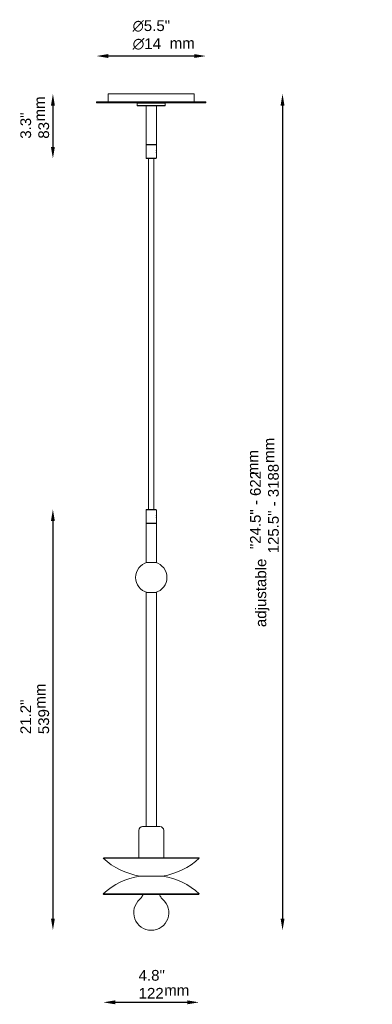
# Model space of a CAD drawing. Header units: millimetres. Extents: x 998 to 1449, y 305 to 1566.
import ezdxf

# ---------------------------------------------------------------- set-up
doc = ezdxf.new("R2010")
doc.units = ezdxf.units.MM
doc.header["$LTSCALE"] = 6
for name, color, linetype, lineweight in [('Symbol (ISO)', 7, 'Continuous', 25), ('Widoczne (ISO)', 7, 'Continuous', 50), ('Wymiar (ISO)', 7, 'Continuous', 25)]:
    doc.layers.add(name, color=color, linetype=linetype, lineweight=lineweight)
doc.styles.add('Tekst notatki (ISO)', font='arial.ttf')
doc.dimstyles.new('Domyślne (ISO)', dxfattribs={"dimscale": 6, "dimtxt": 2.3, "dimasz": 2.5, "dimexe": 3.175, "dimexo": 0, "dimgap": 0.762, "dimtad": 1, "dimdec": 1, "dimlfac": 0.03937, "dimzin": 0, "dimdsep": 46, "dimtxsty": 'Tekst notatki (ISO)', "dimcen": 0.09, "dimdle": 10, "dimclrd": 256, "dimclre": 256, "dimclrt": 256, "dimazin": 2, "dimtfac": 1, "dimtmove": 0, "dimatfit": 3, "dimfxl": 0, "dimtolj": 1, "dimlwd": -1, "dimlwe": -1, "dimarcsym": 0})

# ---------------------------------------------------------------- blocks, each defined once
blk = doc.blocks.new('*D4')
at = {"layer": 'Defpoints', "color": 0, "transparency": 16777216}
for p in [(1096.4, 1519.9), (1096.4, 1459.9), (1236.4, 1459.9)]:
    blk.add_point(p, dxfattribs=at)
at = {"layer": 'Wymiar (ISO)', "transparency": 16777216}
blk.add_line((1221.4, 1519.9), (1111.4, 1519.9), dxfattribs=at)
for points in [[(1111.4, 1522.4), (1111.4, 1517.4), (1096.4, 1519.9)], [(1221.4, 1522.4), (1221.4, 1517.4), (1236.4, 1519.9)]]:
    blk.add_solid(points, dxfattribs=at)
at = {"layer": 'Wymiar (ISO)', "transparency": 16777216, "insert": (1142.6, 1565.7), "char_height": 13.8, "attachment_point": 1, "style": 'Tekst notatki (ISO)'}
blk.add_mtext('\\A1;{\\fAIGDT|b0|i0;\\ln}\\fArial|b0|i0;{\\H13.8000;5.5"}\\P∅14', dxfattribs=at)
blk = doc.blocks.new('*D5')
at = {"layer": 'Defpoints', "color": 0, "transparency": 16777216}
for p in [(1111.4, 1471.4), (1040.6, 1388.4), (1160.4, 1388.4)]:
    blk.add_point(p, dxfattribs=at)
at = {"layer": 'Wymiar (ISO)', "transparency": 16777216}
blk.add_line((1040.6, 1456.4), (1040.6, 1403.4), dxfattribs=at)
for points in [[(1038.1, 1456.4), (1043.1, 1456.4), (1040.6, 1471.4)], [(1038.1, 1403.4), (1043.1, 1403.4), (1040.6, 1388.4)]]:
    blk.add_solid(points, dxfattribs=at)
at = {"layer": 'Wymiar (ISO)', "transparency": 16777216, "insert": (998.9, 1413.9), "char_height": 13.8, "attachment_point": 1, "rotation": 90, "style": 'Tekst notatki (ISO)'}
blk.add_mtext('\\A1;3.3"\\P83', dxfattribs=at)
blk = doc.blocks.new('*D6')
at = {"layer": 'Defpoints', "color": 0, "transparency": 16777216}
for p in [(1221.4, 1471.4), (1166.4, 399.5), (1334.4, 399.5)]:
    blk.add_point(p, dxfattribs=at)
at = {"layer": 'Wymiar (ISO)', "transparency": 16777216}
blk.add_line((1334.4, 1456.4), (1334.4, 414.5), dxfattribs=at)
for points in [[(1331.9, 1456.4), (1336.9, 1456.4), (1334.4, 1471.4)], [(1331.9, 414.5), (1336.9, 414.5), (1334.4, 399.5)]]:
    blk.add_solid(points, dxfattribs=at)
at = {"layer": 'Wymiar (ISO)', "transparency": 16777216, "insert": (1292.8, 882.6), "char_height": 13.8, "attachment_point": 1, "rotation": 90, "style": 'Tekst notatki (ISO)'}
blk.add_mtext('\\A1; "\\fArial|b0|i0;{\\H13.7400;24.5" - 622\\P}\\fArial|b0|i0;{\\H13.7400;125.5" - 3188}', dxfattribs=at)
blk = doc.blocks.new('*D7')
at = {"layer": 'Defpoints', "color": 0, "transparency": 16777216}
for p in [(1160.4, 938.9), (1040.6, 399.5), (1166.4, 399.5)]:
    blk.add_point(p, dxfattribs=at)
at = {"layer": 'Wymiar (ISO)', "transparency": 16777216}
blk.add_line((1040.6, 923.9), (1040.6, 414.5), dxfattribs=at)
for points in [[(1038.1, 923.9), (1043.1, 923.9), (1040.6, 938.9)], [(1038.1, 414.5), (1043.1, 414.5), (1040.6, 399.5)]]:
    blk.add_solid(points, dxfattribs=at)
at = {"layer": 'Wymiar (ISO)', "transparency": 16777216, "insert": (998.9, 650.8), "char_height": 13.8, "attachment_point": 1, "rotation": 90, "style": 'Tekst notatki (ISO)'}
blk.add_mtext('\\A1;21.2"\\P539', dxfattribs=at)
blk = doc.blocks.new('*D8')
at = {"layer": 'Defpoints', "color": 0, "transparency": 16777216}
for p in [(1105.3, 445.8), (1227.6, 445.8), (1227.6, 307.1)]:
    blk.add_point(p, dxfattribs=at)
at = {"layer": 'Wymiar (ISO)', "transparency": 16777216}
blk.add_line((1120.3, 307.1), (1212.6, 307.1), dxfattribs=at)
for points in [[(1120.3, 309.6), (1120.3, 304.6), (1105.3, 307.1)], [(1212.6, 309.6), (1212.6, 304.6), (1227.6, 307.1)]]:
    blk.add_solid(points, dxfattribs=at)
at = {"layer": 'Wymiar (ISO)', "transparency": 16777216, "insert": (1150.2, 348.6), "char_height": 13.8, "attachment_point": 1, "style": 'Tekst notatki (ISO)'}
blk.add_mtext('\\A1;4.8"\\P122', dxfattribs=at)

msp = doc.modelspace()

# ---------------------------------------------------------------- linework, layer by layer
at = {"layer": 'Widoczne (ISO)', "linetype": 'Continuous', "lineweight": 5}
for p, q in [((1221.43, 1471.4), (1111.43, 1471.4)), ((1111.43, 1471.4), (1111.43, 1461.4)), ((1221.43, 1471.4), (1221.43, 1461.4)), ((1236.43, 1461.4), (1096.43, 1461.4)), ((1096.43, 1461.4), (1096.43, 1459.9)), ((1096.43, 1459.9), (1236.43, 1459.9)), ((1148.93, 1459.9), (1148.43, 1459.4)), ((1184.43, 1459.4), (1148.43, 1459.4)), ((1148.43, 1456.4), (1148.43, 1459.4)), ((1148.43, 1456.4), (1184.43, 1456.4)), ((1148.93, 1455.9), (1148.43, 1456.4)), ((1183.93, 1455.9), (1148.93, 1455.9)), ((1159.93, 1455.9), (1159.93, 1406.4)), ((1172.93, 1455.9), (1172.93, 1406.4)), ((1183.93, 1459.9), (1184.43, 1459.4)), ((1183.93, 1455.9), (1184.43, 1456.4)), ((1184.43, 1456.4), (1184.43, 1459.4)), ((1236.43, 1461.4), (1236.43, 1459.9)), ((1160.43, 1406.4), (1159.93, 1405.9)), ((1159.93, 1406.4), (1172.93, 1406.4)), ((1172.93, 1405.9), (1159.93, 1405.9)), ((1159.93, 1388.9), (1159.93, 1405.9)), ((1172.43, 1406.4), (1172.93, 1405.9)), ((1172.93, 1399.03), (1172.93, 1405.9)), ((1159.93, 1388.9), (1172.93, 1388.9)), ((1160.43, 1388.4), (1159.93, 1388.9)), ((1172.43, 1388.4), (1160.43, 1388.4)), ((1162.93, 938.9), (1162.93, 1388.4)), ((1169.93, 938.9), (1169.93, 1388.4)), ((1172.43, 1388.4), (1172.93, 1388.9)), ((1172.93, 1398.9), (1172.91, 1398.93)), ((1172.93, 1395.9), (1172.91, 1395.88)), ((1172.93, 1398.9), (1172.93, 1395.9)), ((1172.93, 1388.9), (1172.93, 1395.78)), ((1160.43, 938.9), (1159.93, 938.4)), ((1172.93, 938.4), (1159.93, 938.4)), ((1159.93, 938.4), (1159.93, 921.4)), ((1160.43, 938.9), (1172.43, 938.9)), ((1172.43, 938.9), (1172.93, 938.4)), ((1172.93, 938.4), (1172.93, 931.53)), ((1159.93, 921.4), (1172.93, 921.4)), ((1160.43, 920.9), (1159.93, 921.4)), ((1172.43, 920.9), (1172.93, 921.4)), ((1172.93, 931.4), (1172.91, 931.43)), ((1172.93, 928.4), (1172.91, 928.38)), ((1172.93, 931.4), (1172.93, 928.4)), ((1172.93, 928.28), (1172.93, 921.4)), ((1172.93, 920.9), (1159.93, 920.9)), ((1159.93, 920.9), (1159.93, 870.9)), ((1172.93, 920.9), (1172.93, 870.9)), ((1159.93, 870.9), (1172.93, 870.9)), ((1172.93, 832.3), (1159.93, 832.3)), ((1159.93, 832.3), (1159.93, 532.3)), ((1172.93, 832.3), (1172.93, 532.3)), ((1155.43, 532.3), (1177.43, 532.3)), ((1150.43, 527.3), (1150.43, 492.48)), ((1182.43, 527.3), (1182.43, 492.48)), ((1105.6, 492.48), (1104.93, 491.73)), ((1105.6, 492.48), (1227.26, 492.48)), ((1227.26, 492.48), (1227.93, 491.73)), ((1104.93, 491.73), (1227.93, 491.73)), ((1151.93, 468.97), (1180.93, 468.97)), ((1180.93, 468.97), (1151.93, 468.97)), ((1227.93, 446.2), (1104.93, 446.2)), ((1105.6, 445.46), (1104.93, 446.2)), ((1227.26, 445.46), (1105.6, 445.46)), ((1227.26, 445.46), (1227.93, 446.2))]:
    msp.add_line(p, q, dxfattribs=at)
for centre, radius, start, end in [((1166.43, 851.6), 20, 105.2036, 254.7964), ((1166.43, 851.6), 20, 285.2036, 74.7964), ((1155.43, 527.3), 5, 90, 180), ((1177.43, 527.3), 5, 0, 90), ((1166.43, 558.8), 91, 227.48182, 260.83137), ((1166.43, 558.8), 91, 279.16863, 312.51818), ((1166.43, 379.13), 91, 99.16863, 132.51818), ((1166.43, 379.13), 91, 47.48182, 80.83137), ((1166.43, 422), 22.5, 130.21496, 49.78504)]:
    msp.add_arc(centre, radius, start, end, dxfattribs=at)
for points, knots in [([(1172.81, 1398.44), (1172.81, 1398.48), (1172.82, 1398.52), (1172.85, 1398.69), (1172.88, 1398.82), (1172.92, 1398.98), (1172.93, 1399.03), (1172.93, 1399.03)], [0.59834958, 0.59834958, 0.59834958, 0.59834958, 0.61341592, 0.61341592, 0.67475242, 0.67475242, 0.73608892, 0.73608892, 0.73608892, 0.73608892]), ([(1172.93, 1395.78), (1172.93, 1395.78), (1172.92, 1395.82), (1172.88, 1395.99), (1172.85, 1396.11), (1172.82, 1396.29), (1172.81, 1396.33), (1172.81, 1396.37)], [0.24536297, 0.24536297, 0.24536297, 0.24536297, 0.30669947, 0.30669947, 0.36803597, 0.36803597, 0.38310231, 0.38310231, 0.38310231, 0.38310231]), ([(1172.81, 930.94), (1172.81, 930.98), (1172.82, 931.02), (1172.85, 931.19), (1172.88, 931.32), (1172.92, 931.48), (1172.93, 931.53), (1172.93, 931.53)], [1.08907552, 1.08907552, 1.08907552, 1.08907552, 1.10414187, 1.10414187, 1.16547837, 1.16547837, 1.22681486, 1.22681486, 1.22681486, 1.22681486]), ([(1172.93, 928.28), (1172.93, 928.28), (1172.92, 928.32), (1172.88, 928.49), (1172.85, 928.61), (1172.82, 928.79), (1172.81, 928.83), (1172.81, 928.87)], [0.73608892, 0.73608892, 0.73608892, 0.73608892, 0.79742542, 0.79742542, 0.85876191, 0.85876191, 0.87382826, 0.87382826, 0.87382826, 0.87382826]), ([(1151.9, 439.19), (1152.54, 439.73), (1153.12, 440.34), (1154.15, 441.73), (1154.61, 442.5), (1155.31, 444), (1155.58, 444.71), (1155.82, 445.46)], [1, 1, 1, 1, 1.19062293, 1.19062293, 1.38124586, 1.38124586, 1.52949203, 1.52949203, 1.52949203, 1.52949203]), ([(1180.96, 439.19), (1180.32, 439.73), (1179.74, 440.34), (1178.7, 441.73), (1178.25, 442.5), (1177.55, 444), (1177.28, 444.71), (1177.04, 445.46)], [1, 1, 1, 1, 1.19062293, 1.19062293, 1.38124586, 1.38124586, 1.52949203, 1.52949203, 1.52949203, 1.52949203])]:
    msp.add_open_spline(points, degree=3, knots=knots, dxfattribs=at)

# ---------------------------------------------------------------- texts
at = {"layer": 'Symbol (ISO)', "char_height": 13.8, "width": 32.1229, "attachment_point": 1, "style": 'Tekst notatki (ISO)'}
for insert in [(1189.99, 1543.32), (1182.98, 329.56)]:
    msp.add_mtext('\\fArial|b0|i0;mm', dxfattribs=dict(at, insert=insert))
at = {"layer": 'Symbol (ISO)', "char_height": 13.8, "attachment_point": 1, "rotation": 90, "style": 'Tekst notatki (ISO)'}
for s, insert, width in [('\\fArial|b0|i0;mm', (1016.51, 1435.98), 32.1229), ('\\fArial|b0|i0;mm', (1310.2, 998.45), 32.1229), ('\\fArial|b0|i0;mm', (1289.53, 982.82), 32.1229), ('\\fArial|b0|i0;adjustable', (1299.7, 787.92), 87.8698), ('\\fArial|b0|i0;mm', (1017.32, 683.43), 32.1229)]:
    msp.add_mtext(s, dxfattribs=dict(at, insert=insert, width=width))

# ---------------------------------------------------------------- dimensions: what is measured, and where the dimension line sits
at = {"layer": 'Wymiar (ISO)'}
for base, p1, p2, angle, text, picture, middle in [((1096.43, 1519.9), (1236.43, 1459.9), (1096.43, 1459.9), 180, '{\\fAIGDT|b0|i0;\\ln}\\fArial|b0|i0;{\\H13.8000;<>"}\\P∅14', '*D4', (1166.43, 1519.9)), ((1040.59, 1388.4), (1111.43, 1471.4), (1160.43, 1388.4), 270, '<>"\\P83', '*D5', (1040.59, 1429.9)), ((1334.43, 399.5), (1221.43, 1471.4), (1166.43, 399.5), 270, ' "\\fArial|b0|i0;{\\H13.7400;24.5" - 622\\P}\\fArial|b0|i0;{\\H13.7400;125.5" - 3188}', '*D6', (1334.43, 938.45)), ((1040.59, 399.5), (1160.43, 938.9), (1166.43, 399.5), 90, '<>"\\P539', '*D7', (1040.59, 672.2)), ((1227.59, 307.07), (1105.26, 445.83), (1227.59, 445.83), 180, '<>"\\P122', '*D8', (1166.43, 307.07))]:
    dim = msp.add_linear_dim(base=base, p1=p1, p2=p2, angle=angle, text=text, dimstyle='Domyślne (ISO)', override={"dimgap": 0.762, "dimdec": 1, "dimlfac": 0.03937, "dimpost": '\\X', "dimse1": 1, "dimse2": 1, "dimtol": 0, "dimlim": 0, "dimtp": 0, "dimtm": 0, "dimtdec": 2, "dimtofl": 0, "dimatfit": 1, "dimtvp": -0.25}, dxfattribs=at)
    dim.commit()
    dim.dimension.update_dxf_attribs({"geometry": picture, "text_midpoint": middle, "dimtype": 160})

doc.saveas('drawing.dxf')
